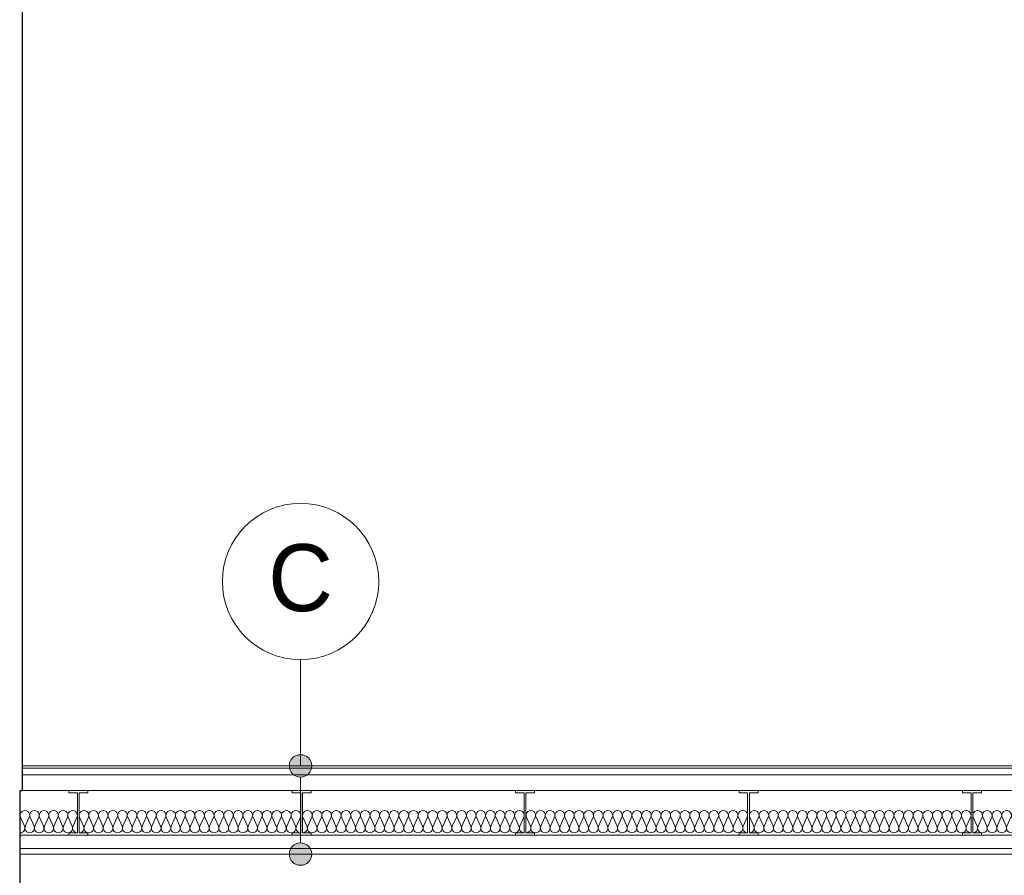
# Model space of a CAD drawing. Extents: x -394022 to -71759, y -12022 to 18278.
# Tile 49 of 91: x -182136 to -177729, y -147 to 3684. Entities that reach past the tile are written whole.
import ezdxf

# ---------------------------------------------------------------- set-up
doc = ezdxf.new("R2010")
doc.units = 0
doc.header["$MEASUREMENT"] = 0
doc.layers.add('Arch opisy', color=7, linetype='Continuous')
doc.layers.add('INWENT STROPY', color=7, linetype='Continuous')
for name, color, linetype, lineweight in [('Arch opisy_Nr_Pióra__21', 7, 'Continuous', 13), ('INWENT STROPY_Nr_Pióra__21', 7, 'Continuous', 13), ('INWENT.ŚCIANY_Nr_Pióra__1', 7, 'Continuous', 25)]:
    doc.layers.add(name, color=color, linetype=linetype, lineweight=lineweight)
for name, color, linetype, lineweight, true_color in [('INWENT STROPY_Nr_Pióra__2', 7, 'Continuous', 13, 0x7f7f7f), ('INWENT STROPY_Nr_Pióra__25', 7, 'Continuous', 15, 0x40a5ff), ('Inwentaryzacja Konst._Nr_Pióra__25', 7, 'Continuous', 15, 0x40a5ff)]:
    doc.layers.add(name, color=color, linetype=linetype, lineweight=lineweight, true_color=true_color)
doc.styles.add('GENERATED_STYLE_2', font='txt')

# ---------------------------------------------------------------- blocks, each defined once
blk = doc.blocks.new('Izolacja cieplna 14_26', base_point=(-178869.6, 43.2))
at = {"layer": 'INWENT STROPY_Nr_Pióra__2', "linetype": 'Continuous'}
for p, q in [((-178867.8, 113.4), (-178849.8, 73)), ((-178846.2, 73), (-178828.3, 113.4)), ((-178824.7, 113.4), (-178806.7, 73)), ((-178803.1, 73), (-178785.1, 113.4)), ((-178781.5, 113.4), (-178763.6, 73)), ((-178760, 73), (-178742, 113.4)), ((-178738.4, 113.4), (-178720.4, 73)), ((-178716.8, 73), (-178698.9, 113.4)), ((-178695.3, 113.4), (-178677.3, 73)), ((-178673.7, 73), (-178655.8, 113.4)), ((-178652.1, 113.4), (-178634.2, 73)), ((-178630.6, 73), (-178612.6, 113.4)), ((-178609, 113.4), (-178591.1, 73)), ((-178587.4, 73), (-178569.5, 113.4)), ((-178565.9, 113.4), (-178547.9, 73)), ((-178544.3, 73), (-178526.4, 113.4)), ((-178522.7, 113.4), (-178504.8, 73)), ((-178501.2, 73), (-178483.2, 113.4)), ((-178479.6, 113.4), (-178461.7, 73)), ((-178458, 73), (-178440.1, 113.4)), ((-178436.5, 113.4), (-178418.5, 73)), ((-178414.9, 73), (-178397, 113.4)), ((-178393.3, 113.4), (-178375.4, 73)), ((-178371.8, 73), (-178353.8, 113.4)), ((-178350.2, 113.4), (-178332.3, 73)), ((-178328.7, 73), (-178310.7, 113.4)), ((-178307.1, 113.4), (-178289.1, 73)), ((-178285.5, 73), (-178267.6, 113.4)), ((-178264, 113.4), (-178246, 73)), ((-178242.4, 73), (-178224.4, 113.4)), ((-178220.8, 113.4), (-178202.9, 73)), ((-178199.3, 73), (-178181.3, 113.4)), ((-178177.7, 113.4), (-178159.8, 73)), ((-178156.1, 73), (-178138.2, 113.4)), ((-178134.6, 113.4), (-178116.6, 73)), ((-178113, 73), (-178095.1, 113.4)), ((-178091.4, 113.4), (-178073.5, 73)), ((-178069.9, 73), (-178051.9, 113.4)), ((-178048.3, 113.4), (-178030.4, 73)), ((-178026.7, 73), (-178008.8, 113.4)), ((-178005.2, 113.4), (-177987.2, 73)), ((-177983.6, 73), (-177965.7, 113.4)), ((-177962, 113.4), (-177944.1, 73)), ((-177940.5, 73), (-177922.5, 113.4)), ((-177918.9, 113.4), (-177901, 73)), ((-177897.3, 73), (-177879.4, 113.4))]:
    blk.add_line(p, q, dxfattribs=at)
for centre, start_param, end_param in [((-178848, 121.9), 5.870392, 9.837571), ((-178804.9, 121.9), 5.870392, 9.837571), ((-178761.8, 121.9), 5.870392, 9.837571), ((-178718.6, 121.9), 5.870392, 9.837571), ((-178675.5, 121.9), 5.870392, 9.837571), ((-178632.4, 121.9), 5.870392, 9.837571), ((-178589.2, 121.9), 5.870392, 9.837571), ((-178546.1, 121.9), 5.870392, 9.837571), ((-178503, 121.9), 5.870392, 9.837571), ((-178459.9, 121.9), 5.870392, 9.837571), ((-178416.7, 121.9), 5.870392, 9.837571), ((-178373.6, 121.9), 5.870392, 9.837571), ((-178330.5, 121.9), 5.870392, 9.837571), ((-178287.3, 121.9), 5.870392, 9.837571), ((-178244.2, 121.9), 5.870392, 9.837571), ((-178201.1, 121.9), 5.870392, 9.837571), ((-178157.9, 121.9), 5.870392, 9.837571), ((-178114.8, 121.9), 5.870392, 9.837571), ((-178071.7, 121.9), 5.870392, 9.837571), ((-178028.6, 121.9), 5.870392, 9.837571), ((-177985.4, 121.9), 5.870392, 9.837571), ((-177942.3, 121.9), 5.870392, 9.837571), ((-177899.2, 121.9), 5.870392, 9.837571), ((-178869.6, 64.4), 4.712389, 6.695979), ((-178826.5, 64.4), 2.7288, 6.695979), ((-178783.3, 64.4), 2.7288, 6.695979), ((-178740.2, 64.4), 2.7288, 6.695979), ((-178697.1, 64.4), 2.7288, 6.695979), ((-178653.9, 64.4), 2.7288, 6.695979), ((-178610.8, 64.4), 2.7288, 6.695979), ((-178567.7, 64.4), 2.7288, 6.695979), ((-178524.6, 64.4), 2.7288, 6.695979), ((-178481.4, 64.4), 2.7288, 6.695979), ((-178438.3, 64.4), 2.7288, 6.695979), ((-178395.2, 64.4), 2.7288, 6.695979), ((-178352, 64.4), 2.7288, 6.695979), ((-178308.9, 64.4), 2.7288, 6.695979), ((-178265.8, 64.4), 2.7288, 6.695979), ((-178222.6, 64.4), 2.7288, 6.695979), ((-178179.5, 64.4), 2.7288, 6.695979), ((-178136.4, 64.4), 2.7288, 6.695979), ((-178093.2, 64.4), 2.7288, 6.695979), ((-178050.1, 64.4), 2.7288, 6.695979), ((-178007, 64.4), 2.7288, 6.695979), ((-177963.9, 64.4), 2.7288, 6.695979), ((-177920.7, 64.4), 2.7288, 6.695979), ((-177877.6, 64.4), 2.7288, 4.712389)]:
    blk.add_ellipse(centre, major_axis=(21.6, 0), ratio=0.986209, start_param=start_param, end_param=end_param, dxfattribs=at)
blk = doc.blocks.new('Izolacja cieplna 14_59', base_point=(-180869.6, 43.2))
at = {"layer": 'INWENT STROPY_Nr_Pióra__2', "linetype": 'Continuous'}
for p, q in [((-180867.8, 113.4), (-180849.8, 73)), ((-180846.2, 73), (-180828.3, 113.4)), ((-180824.7, 113.4), (-180806.7, 73)), ((-180803.1, 73), (-180785.1, 113.4)), ((-180781.5, 113.4), (-180763.6, 73)), ((-180760, 73), (-180742, 113.4)), ((-180738.4, 113.4), (-180720.4, 73)), ((-180716.8, 73), (-180698.9, 113.4)), ((-180695.3, 113.4), (-180677.3, 73)), ((-180673.7, 73), (-180655.8, 113.4)), ((-180652.1, 113.4), (-180634.2, 73)), ((-180630.6, 73), (-180612.6, 113.4)), ((-180609, 113.4), (-180591.1, 73)), ((-180587.4, 73), (-180569.5, 113.4)), ((-180565.9, 113.4), (-180547.9, 73)), ((-180544.3, 73), (-180526.4, 113.4)), ((-180522.7, 113.4), (-180504.8, 73)), ((-180501.2, 73), (-180483.2, 113.4)), ((-180479.6, 113.4), (-180461.7, 73)), ((-180458, 73), (-180440.1, 113.4)), ((-180436.5, 113.4), (-180418.5, 73)), ((-180414.9, 73), (-180397, 113.4)), ((-180393.3, 113.4), (-180375.4, 73)), ((-180371.8, 73), (-180353.8, 113.4)), ((-180350.2, 113.4), (-180332.3, 73)), ((-180328.7, 73), (-180310.7, 113.4)), ((-180307.1, 113.4), (-180289.1, 73)), ((-180285.5, 73), (-180267.6, 113.4)), ((-180264, 113.4), (-180246, 73)), ((-180242.4, 73), (-180224.4, 113.4)), ((-180220.8, 113.4), (-180202.9, 73)), ((-180199.3, 73), (-180181.3, 113.4)), ((-180177.7, 113.4), (-180159.8, 73)), ((-180156.1, 73), (-180138.2, 113.4)), ((-180134.6, 113.4), (-180116.6, 73)), ((-180113, 73), (-180095.1, 113.4)), ((-180091.4, 113.4), (-180073.5, 73)), ((-180069.9, 73), (-180051.9, 113.4)), ((-180048.3, 113.4), (-180030.4, 73)), ((-180026.7, 73), (-180008.8, 113.4)), ((-180005.2, 113.4), (-179987.2, 73)), ((-179983.6, 73), (-179965.7, 113.4)), ((-179962, 113.4), (-179944.1, 73)), ((-179940.5, 73), (-179922.5, 113.4)), ((-179918.9, 113.4), (-179901, 73)), ((-179897.3, 73), (-179879.4, 113.4))]:
    blk.add_line(p, q, dxfattribs=at)
for centre, start_param, end_param in [((-180848, 121.9), 5.870392, 9.837571), ((-180804.9, 121.9), 5.870392, 9.837571), ((-180761.8, 121.9), 5.870392, 9.837571), ((-180718.6, 121.9), 5.870392, 9.837571), ((-180675.5, 121.9), 5.870392, 9.837571), ((-180632.4, 121.9), 5.870392, 9.837571), ((-180589.2, 121.9), 5.870392, 9.837571), ((-180546.1, 121.9), 5.870392, 9.837571), ((-180503, 121.9), 5.870392, 9.837571), ((-180459.9, 121.9), 5.870392, 9.837571), ((-180416.7, 121.9), 5.870392, 9.837571), ((-180373.6, 121.9), 5.870392, 9.837571), ((-180330.5, 121.9), 5.870392, 9.837571), ((-180287.3, 121.9), 5.870392, 9.837571), ((-180244.2, 121.9), 5.870392, 9.837571), ((-180201.1, 121.9), 5.870392, 9.837571), ((-180157.9, 121.9), 5.870392, 9.837571), ((-180114.8, 121.9), 5.870392, 9.837571), ((-180071.7, 121.9), 5.870392, 9.837571), ((-180028.6, 121.9), 5.870392, 9.837571), ((-179985.4, 121.9), 5.870392, 9.837571), ((-179942.3, 121.9), 5.870392, 9.837571), ((-179899.2, 121.9), 5.870392, 9.837571), ((-180869.6, 64.4), 4.712389, 6.695979), ((-180826.5, 64.4), 2.7288, 6.695979), ((-180783.3, 64.4), 2.7288, 6.695979), ((-180740.2, 64.4), 2.7288, 6.695979), ((-180697.1, 64.4), 2.7288, 6.695979), ((-180653.9, 64.4), 2.7288, 6.695979), ((-180610.8, 64.4), 2.7288, 6.695979), ((-180567.7, 64.4), 2.7288, 6.695979), ((-180524.6, 64.4), 2.7288, 6.695979), ((-180481.4, 64.4), 2.7288, 6.695979), ((-180438.3, 64.4), 2.7288, 6.695979), ((-180395.2, 64.4), 2.7288, 6.695979), ((-180352, 64.4), 2.7288, 6.695979), ((-180308.9, 64.4), 2.7288, 6.695979), ((-180265.8, 64.4), 2.7288, 6.695979), ((-180222.6, 64.4), 2.7288, 6.695979), ((-180179.5, 64.4), 2.7288, 6.695979), ((-180136.4, 64.4), 2.7288, 6.695979), ((-180093.2, 64.4), 2.7288, 6.695979), ((-180050.1, 64.4), 2.7288, 6.695979), ((-180007, 64.4), 2.7288, 6.695979), ((-179963.9, 64.4), 2.7288, 6.695979), ((-179920.7, 64.4), 2.7288, 6.695979), ((-179877.6, 64.4), 2.7288, 4.712389)]:
    blk.add_ellipse(centre, major_axis=(21.6, 0), ratio=0.986209, start_param=start_param, end_param=end_param, dxfattribs=at)
blk = doc.blocks.new('Izolacja cieplna 14_65', base_point=(-181869.6, 43.2))
at = {"layer": 'INWENT STROPY_Nr_Pióra__2', "linetype": 'Continuous'}
for p, q in [((-181867.8, 113.4), (-181849.8, 73)), ((-181846.2, 73), (-181828.3, 113.4)), ((-181824.7, 113.4), (-181806.7, 73)), ((-181803.1, 73), (-181785.1, 113.4)), ((-181781.5, 113.4), (-181763.6, 73)), ((-181760, 73), (-181742, 113.4)), ((-181738.4, 113.4), (-181720.4, 73)), ((-181716.8, 73), (-181698.9, 113.4)), ((-181695.3, 113.4), (-181677.3, 73)), ((-181673.7, 73), (-181655.8, 113.4)), ((-181652.1, 113.4), (-181634.2, 73)), ((-181630.6, 73), (-181612.6, 113.4)), ((-181609, 113.4), (-181591.1, 73)), ((-181587.4, 73), (-181569.5, 113.4)), ((-181565.9, 113.4), (-181547.9, 73)), ((-181544.3, 73), (-181526.4, 113.4)), ((-181522.7, 113.4), (-181504.8, 73)), ((-181501.2, 73), (-181483.2, 113.4)), ((-181479.6, 113.4), (-181461.7, 73)), ((-181458, 73), (-181440.1, 113.4)), ((-181436.5, 113.4), (-181418.5, 73)), ((-181414.9, 73), (-181397, 113.4)), ((-181393.3, 113.4), (-181375.4, 73)), ((-181371.8, 73), (-181353.8, 113.4)), ((-181350.2, 113.4), (-181332.3, 73)), ((-181328.7, 73), (-181310.7, 113.4)), ((-181307.1, 113.4), (-181289.1, 73)), ((-181285.5, 73), (-181267.6, 113.4)), ((-181264, 113.4), (-181246, 73)), ((-181242.4, 73), (-181224.4, 113.4)), ((-181220.8, 113.4), (-181202.9, 73)), ((-181199.3, 73), (-181181.3, 113.4)), ((-181177.7, 113.4), (-181159.8, 73)), ((-181156.1, 73), (-181138.2, 113.4)), ((-181134.6, 113.4), (-181116.6, 73)), ((-181113, 73), (-181095.1, 113.4)), ((-181091.4, 113.4), (-181073.5, 73)), ((-181069.9, 73), (-181051.9, 113.4)), ((-181048.3, 113.4), (-181030.4, 73)), ((-181026.7, 73), (-181008.8, 113.4)), ((-181005.2, 113.4), (-180987.2, 73)), ((-180983.6, 73), (-180965.7, 113.4)), ((-180962, 113.4), (-180944.1, 73)), ((-180940.5, 73), (-180922.5, 113.4)), ((-180918.9, 113.4), (-180901, 73)), ((-180897.3, 73), (-180879.4, 113.4))]:
    blk.add_line(p, q, dxfattribs=at)
for centre, start_param, end_param in [((-181848, 121.9), 5.870392, 9.837571), ((-181804.9, 121.9), 5.870392, 9.837571), ((-181761.8, 121.9), 5.870392, 9.837571), ((-181718.6, 121.9), 5.870392, 9.837571), ((-181675.5, 121.9), 5.870392, 9.837571), ((-181632.4, 121.9), 5.870392, 9.837571), ((-181589.2, 121.9), 5.870392, 9.837571), ((-181546.1, 121.9), 5.870392, 9.837571), ((-181503, 121.9), 5.870392, 9.837571), ((-181459.9, 121.9), 5.870392, 9.837571), ((-181416.7, 121.9), 5.870392, 9.837571), ((-181373.6, 121.9), 5.870392, 9.837571), ((-181330.5, 121.9), 5.870392, 9.837571), ((-181287.3, 121.9), 5.870392, 9.837571), ((-181244.2, 121.9), 5.870392, 9.837571), ((-181201.1, 121.9), 5.870392, 9.837571), ((-181157.9, 121.9), 5.870392, 9.837571), ((-181114.8, 121.9), 5.870392, 9.837571), ((-181071.7, 121.9), 5.870392, 9.837571), ((-181028.6, 121.9), 5.870392, 9.837571), ((-180985.4, 121.9), 5.870392, 9.837571), ((-180942.3, 121.9), 5.870392, 9.837571), ((-180899.2, 121.9), 5.870392, 9.837571), ((-181869.6, 64.4), 4.712389, 6.695979), ((-181826.5, 64.4), 2.7288, 6.695979), ((-181783.3, 64.4), 2.7288, 6.695979), ((-181740.2, 64.4), 2.7288, 6.695979), ((-181697.1, 64.4), 2.7288, 6.695979), ((-181653.9, 64.4), 2.7288, 6.695979), ((-181610.8, 64.4), 2.7288, 6.695979), ((-181567.7, 64.4), 2.7288, 6.695979), ((-181524.6, 64.4), 2.7288, 6.695979), ((-181481.4, 64.4), 2.7288, 6.695979), ((-181438.3, 64.4), 2.7288, 6.695979), ((-181395.2, 64.4), 2.7288, 6.695979), ((-181352, 64.4), 2.7288, 6.695979), ((-181308.9, 64.4), 2.7288, 6.695979), ((-181265.8, 64.4), 2.7288, 6.695979), ((-181222.6, 64.4), 2.7288, 6.695979), ((-181179.5, 64.4), 2.7288, 6.695979), ((-181136.4, 64.4), 2.7288, 6.695979), ((-181093.2, 64.4), 2.7288, 6.695979), ((-181050.1, 64.4), 2.7288, 6.695979), ((-181007, 64.4), 2.7288, 6.695979), ((-180963.9, 64.4), 2.7288, 6.695979), ((-180920.7, 64.4), 2.7288, 6.695979), ((-180877.6, 64.4), 2.7288, 4.712389)]:
    blk.add_ellipse(centre, major_axis=(21.6, 0), ratio=0.986209, start_param=start_param, end_param=end_param, dxfattribs=at)
blk = doc.blocks.new('Izolacja cieplna 14_66', base_point=(-177869.6, 43.2))
at = {"layer": 'INWENT STROPY_Nr_Pióra__2', "linetype": 'Continuous'}
for p, q in [((-177867.8, 113.4), (-177849.8, 73)), ((-177846.2, 73), (-177828.3, 113.4)), ((-177824.7, 113.4), (-177806.7, 73)), ((-177803.1, 73), (-177785.1, 113.4)), ((-177781.5, 113.4), (-177763.6, 73)), ((-177760, 73), (-177742, 113.4)), ((-177738.4, 113.4), (-177720.4, 73)), ((-177716.8, 73), (-177698.9, 113.4)), ((-177695.3, 113.4), (-177677.3, 73)), ((-177673.7, 73), (-177655.8, 113.4)), ((-177652.1, 113.4), (-177634.2, 73)), ((-177630.6, 73), (-177612.6, 113.4)), ((-177609, 113.4), (-177591.1, 73)), ((-177587.4, 73), (-177569.5, 113.4)), ((-177565.9, 113.4), (-177547.9, 73)), ((-177544.3, 73), (-177526.4, 113.4)), ((-177522.7, 113.4), (-177504.8, 73)), ((-177501.2, 73), (-177483.2, 113.4)), ((-177479.6, 113.4), (-177461.7, 73)), ((-177458, 73), (-177440.1, 113.4)), ((-177436.5, 113.4), (-177418.5, 73)), ((-177414.9, 73), (-177397, 113.4)), ((-177393.3, 113.4), (-177375.4, 73)), ((-177371.8, 73), (-177353.8, 113.4)), ((-177350.2, 113.4), (-177332.3, 73)), ((-177328.7, 73), (-177310.7, 113.4)), ((-177307.1, 113.4), (-177289.1, 73)), ((-177285.5, 73), (-177267.6, 113.4)), ((-177264, 113.4), (-177246, 73)), ((-177242.4, 73), (-177224.4, 113.4)), ((-177220.8, 113.4), (-177202.9, 73)), ((-177199.3, 73), (-177181.3, 113.4)), ((-177177.7, 113.4), (-177159.8, 73)), ((-177156.1, 73), (-177138.2, 113.4)), ((-177134.6, 113.4), (-177116.6, 73)), ((-177113, 73), (-177095.1, 113.4)), ((-177091.4, 113.4), (-177073.5, 73)), ((-177069.9, 73), (-177051.9, 113.4)), ((-177048.3, 113.4), (-177030.4, 73)), ((-177026.7, 73), (-177008.8, 113.4)), ((-177005.2, 113.4), (-176987.2, 73)), ((-176983.6, 73), (-176965.7, 113.4)), ((-176962, 113.4), (-176944.1, 73)), ((-176940.5, 73), (-176922.5, 113.4)), ((-176918.9, 113.4), (-176901, 73)), ((-176897.3, 73), (-176879.4, 113.4))]:
    blk.add_line(p, q, dxfattribs=at)
for centre, start_param, end_param in [((-177848, 121.9), 5.870392, 9.837571), ((-177804.9, 121.9), 5.870392, 9.837571), ((-177761.8, 121.9), 5.870392, 9.837571), ((-177718.6, 121.9), 5.870392, 9.837571), ((-177675.5, 121.9), 5.870392, 9.837571), ((-177632.4, 121.9), 5.870392, 9.837571), ((-177589.2, 121.9), 5.870392, 9.837571), ((-177546.1, 121.9), 5.870392, 9.837571), ((-177503, 121.9), 5.870392, 9.837571), ((-177459.9, 121.9), 5.870392, 9.837571), ((-177416.7, 121.9), 5.870392, 9.837571), ((-177373.6, 121.9), 5.870392, 9.837571), ((-177330.5, 121.9), 5.870392, 9.837571), ((-177287.3, 121.9), 5.870392, 9.837571), ((-177244.2, 121.9), 5.870392, 9.837571), ((-177201.1, 121.9), 5.870392, 9.837571), ((-177157.9, 121.9), 5.870392, 9.837571), ((-177114.8, 121.9), 5.870392, 9.837571), ((-177071.7, 121.9), 5.870392, 9.837571), ((-177028.6, 121.9), 5.870392, 9.837571), ((-176985.4, 121.9), 5.870392, 9.837571), ((-176942.3, 121.9), 5.870392, 9.837571), ((-176899.2, 121.9), 5.870392, 9.837571), ((-177869.6, 64.4), 4.712389, 6.695979), ((-177826.5, 64.4), 2.7288, 6.695979), ((-177783.3, 64.4), 2.7288, 6.695979), ((-177740.2, 64.4), 2.7288, 6.695979), ((-177697.1, 64.4), 2.7288, 6.695979), ((-177653.9, 64.4), 2.7288, 6.695979), ((-177610.8, 64.4), 2.7288, 6.695979), ((-177567.7, 64.4), 2.7288, 6.695979), ((-177524.6, 64.4), 2.7288, 6.695979), ((-177481.4, 64.4), 2.7288, 6.695979), ((-177438.3, 64.4), 2.7288, 6.695979), ((-177395.2, 64.4), 2.7288, 6.695979), ((-177352, 64.4), 2.7288, 6.695979), ((-177308.9, 64.4), 2.7288, 6.695979), ((-177265.8, 64.4), 2.7288, 6.695979), ((-177222.6, 64.4), 2.7288, 6.695979), ((-177179.5, 64.4), 2.7288, 6.695979), ((-177136.4, 64.4), 2.7288, 6.695979), ((-177093.2, 64.4), 2.7288, 6.695979), ((-177050.1, 64.4), 2.7288, 6.695979), ((-177007, 64.4), 2.7288, 6.695979), ((-176963.9, 64.4), 2.7288, 6.695979), ((-176920.7, 64.4), 2.7288, 6.695979), ((-176877.6, 64.4), 2.7288, 4.712389)]:
    blk.add_ellipse(centre, major_axis=(21.6, 0), ratio=0.986209, start_param=start_param, end_param=end_param, dxfattribs=at)
blk = doc.blocks.new('Izolacja cieplna 14_67', base_point=(-179869.6, 43.2))
at = {"layer": 'INWENT STROPY_Nr_Pióra__2', "linetype": 'Continuous'}
for p, q in [((-179867.8, 113.4), (-179849.8, 73)), ((-179846.2, 73), (-179828.3, 113.4)), ((-179824.7, 113.4), (-179806.7, 73)), ((-179803.1, 73), (-179785.1, 113.4)), ((-179781.5, 113.4), (-179763.6, 73)), ((-179760, 73), (-179742, 113.4)), ((-179738.4, 113.4), (-179720.4, 73)), ((-179716.8, 73), (-179698.9, 113.4)), ((-179695.3, 113.4), (-179677.3, 73)), ((-179673.7, 73), (-179655.8, 113.4)), ((-179652.1, 113.4), (-179634.2, 73)), ((-179630.6, 73), (-179612.6, 113.4)), ((-179609, 113.4), (-179591.1, 73)), ((-179587.4, 73), (-179569.5, 113.4)), ((-179565.9, 113.4), (-179547.9, 73)), ((-179544.3, 73), (-179526.4, 113.4)), ((-179522.7, 113.4), (-179504.8, 73)), ((-179501.2, 73), (-179483.2, 113.4)), ((-179479.6, 113.4), (-179461.7, 73)), ((-179458, 73), (-179440.1, 113.4)), ((-179436.5, 113.4), (-179418.5, 73)), ((-179414.9, 73), (-179397, 113.4)), ((-179393.3, 113.4), (-179375.4, 73)), ((-179371.8, 73), (-179353.8, 113.4)), ((-179350.2, 113.4), (-179332.3, 73)), ((-179328.7, 73), (-179310.7, 113.4)), ((-179307.1, 113.4), (-179289.1, 73)), ((-179285.5, 73), (-179267.6, 113.4)), ((-179264, 113.4), (-179246, 73)), ((-179242.4, 73), (-179224.4, 113.4)), ((-179220.8, 113.4), (-179202.9, 73)), ((-179199.3, 73), (-179181.3, 113.4)), ((-179177.7, 113.4), (-179159.8, 73)), ((-179156.1, 73), (-179138.2, 113.4)), ((-179134.6, 113.4), (-179116.6, 73)), ((-179113, 73), (-179095.1, 113.4)), ((-179091.4, 113.4), (-179073.5, 73)), ((-179069.9, 73), (-179051.9, 113.4)), ((-179048.3, 113.4), (-179030.4, 73)), ((-179026.7, 73), (-179008.8, 113.4)), ((-179005.2, 113.4), (-178987.2, 73)), ((-178983.6, 73), (-178965.7, 113.4)), ((-178962, 113.4), (-178944.1, 73)), ((-178940.5, 73), (-178922.5, 113.4)), ((-178918.9, 113.4), (-178901, 73)), ((-178897.3, 73), (-178879.4, 113.4))]:
    blk.add_line(p, q, dxfattribs=at)
for centre, start_param, end_param in [((-179848, 121.9), 5.870392, 9.837571), ((-179804.9, 121.9), 5.870392, 9.837571), ((-179761.8, 121.9), 5.870392, 9.837571), ((-179718.6, 121.9), 5.870392, 9.837571), ((-179675.5, 121.9), 5.870392, 9.837571), ((-179632.4, 121.9), 5.870392, 9.837571), ((-179589.2, 121.9), 5.870392, 9.837571), ((-179546.1, 121.9), 5.870392, 9.837571), ((-179503, 121.9), 5.870392, 9.837571), ((-179459.9, 121.9), 5.870392, 9.837571), ((-179416.7, 121.9), 5.870392, 9.837571), ((-179373.6, 121.9), 5.870392, 9.837571), ((-179330.5, 121.9), 5.870392, 9.837571), ((-179287.3, 121.9), 5.870392, 9.837571), ((-179244.2, 121.9), 5.870392, 9.837571), ((-179201.1, 121.9), 5.870392, 9.837571), ((-179157.9, 121.9), 5.870392, 9.837571), ((-179114.8, 121.9), 5.870392, 9.837571), ((-179071.7, 121.9), 5.870392, 9.837571), ((-179028.6, 121.9), 5.870392, 9.837571), ((-178985.4, 121.9), 5.870392, 9.837571), ((-178942.3, 121.9), 5.870392, 9.837571), ((-178899.2, 121.9), 5.870392, 9.837571), ((-179869.6, 64.4), 4.712389, 6.695979), ((-179826.5, 64.4), 2.7288, 6.695979), ((-179783.3, 64.4), 2.7288, 6.695979), ((-179740.2, 64.4), 2.7288, 6.695979), ((-179697.1, 64.4), 2.7288, 6.695979), ((-179653.9, 64.4), 2.7288, 6.695979), ((-179610.8, 64.4), 2.7288, 6.695979), ((-179567.7, 64.4), 2.7288, 6.695979), ((-179524.6, 64.4), 2.7288, 6.695979), ((-179481.4, 64.4), 2.7288, 6.695979), ((-179438.3, 64.4), 2.7288, 6.695979), ((-179395.2, 64.4), 2.7288, 6.695979), ((-179352, 64.4), 2.7288, 6.695979), ((-179308.9, 64.4), 2.7288, 6.695979), ((-179265.8, 64.4), 2.7288, 6.695979), ((-179222.6, 64.4), 2.7288, 6.695979), ((-179179.5, 64.4), 2.7288, 6.695979), ((-179136.4, 64.4), 2.7288, 6.695979), ((-179093.2, 64.4), 2.7288, 6.695979), ((-179050.1, 64.4), 2.7288, 6.695979), ((-179007, 64.4), 2.7288, 6.695979), ((-178963.9, 64.4), 2.7288, 6.695979), ((-178920.7, 64.4), 2.7288, 6.695979), ((-178877.6, 64.4), 2.7288, 4.712389)]:
    blk.add_ellipse(centre, major_axis=(21.6, 0), ratio=0.986209, start_param=start_param, end_param=end_param, dxfattribs=at)
blk = doc.blocks.new('Izolacja cieplna 14_86', base_point=(-182133.6, 43.2))
at = {"layer": 'INWENT STROPY_Nr_Pióra__2', "linetype": 'Continuous'}
for p, q in [((-182131.8, 113.4), (-182114.1, 73)), ((-182110.5, 73), (-182092.7, 113.4)), ((-182089.1, 113.4), (-182071.4, 73)), ((-182067.8, 73), (-182050.1, 113.4)), ((-182046.5, 113.4), (-182028.7, 73)), ((-182025.1, 73), (-182007.4, 113.4)), ((-182003.8, 113.4), (-181986.1, 73)), ((-181982.5, 73), (-181964.7, 113.4)), ((-181961.1, 113.4), (-181943.4, 73)), ((-181939.8, 73), (-181922.1, 113.4)), ((-181918.5, 113.4), (-181900.7, 73)), ((-181897.1, 73), (-181879.4, 113.4))]:
    blk.add_line(p, q, dxfattribs=at)
for centre, start_param, end_param in [((-182112.3, 121.9), 5.870392, 9.837571), ((-182069.6, 121.9), 5.870392, 9.837571), ((-182026.9, 121.9), 5.870392, 9.837571), ((-181984.3, 121.9), 5.870392, 9.837571), ((-181941.6, 121.9), 5.870392, 9.837571), ((-181898.9, 121.9), 5.870392, 9.837571), ((-182133.6, 64.4), 4.712389, 6.695979), ((-182090.9, 64.4), 2.7288, 6.695979), ((-182048.3, 64.4), 2.7288, 6.695979), ((-182005.6, 64.4), 2.7288, 6.695979), ((-181962.9, 64.4), 2.7288, 6.695979), ((-181920.3, 64.4), 2.7288, 6.695979), ((-181877.6, 64.4), 2.7288, 4.712389)]:
    blk.add_ellipse(centre, major_axis=(21.3, 0), ratio=0.996929, start_param=start_param, end_param=end_param, dxfattribs=at)
blk = doc.blocks.new('Linia_29', base_point=(-180878.6, -51.8))
at = {"layer": 'Arch opisy_Nr_Pióra__21', "linetype": 'Continuous'}
for points in [[(-180828.6, 343.2), (-180832.4, 362.3), (-180843.2, 378.5), (-180859.5, 389.4), (-180878.6, 393.2), (-180897.7, 389.4), (-180913.9, 378.5), (-180924.8, 362.3), (-180928.6, 343.2), (-180924.8, 324), (-180913.9, 307.8), (-180897.7, 297), (-180878.6, 293.2), (-180859.5, 297), (-180843.2, 307.8), (-180832.4, 324)], [(-180828.6, -51.8), (-180832.4, -32.7), (-180843.2, -16.5), (-180859.5, -5.6), (-180878.6, -1.8), (-180897.7, -5.6), (-180913.9, -16.5), (-180924.8, -32.7), (-180928.6, -51.8), (-180924.8, -71), (-180913.9, -87.2), (-180897.7, -98), (-180878.6, -101.8), (-180859.5, -98), (-180843.2, -87.2), (-180832.4, -71)]]:
    blk.add_hatch(color=256, dxfattribs=at).paths.add_polyline_path(points, flags=0)
blk.add_line((-180878.6, -1.8), (-180878.6, 293.2), dxfattribs=at)
for centre in [(-180878.6, 343.2), (-180878.6, -51.8)]:
    blk.add_circle(centre, 50, dxfattribs=at)
blk = doc.blocks.new('Linia_30', base_point=(-180878.6, 343.2))
at = {"layer": 'Arch opisy_Nr_Pióra__21', "linetype": 'Continuous'}
blk.add_line((-180878.6, 343.2), (-180878.6, 818.8), dxfattribs=at)
blk.add_circle((-180878.6, 1168.8), 350, dxfattribs=at)

msp = doc.modelspace()

# ---------------------------------------------------------------- linework, layer by layer
at = {"layer": 'INWENT STROPY_Nr_Pióra__21', "linetype": 'Continuous'}
for p, q in [((-174623.6, 343.2), (-182123.6, 343.2)), ((-174623.6, 333.2), (-182123.6, 333.2)), ((-174623.6, 303.2), (-182123.6, 303.2)), ((-174623.6, -26.8), (-182133.6, -26.8)), ((-174623.6, -51.8), (-182133.6, -51.8))]:
    msp.add_line(p, q, dxfattribs=at)
at = {"layer": 'INWENT STROPY_Nr_Pióra__25', "linetype": 'Continuous'}
for p, q in [((-181916.1, 223.2), (-181916.1, 233.2)), ((-181831.1, 233.2), (-181916.1, 233.2)), ((-181877.6, 223.2), (-181916.1, 223.2)), ((-181877.6, 43.2), (-181877.6, 223.2)), ((-181831.1, 223.2), (-181869.6, 223.2)), ((-181869.6, 43.2), (-181869.6, 223.2)), ((-181831.1, 223.2), (-181831.1, 233.2)), ((-180831.1, 233.2), (-180916.1, 233.2)), ((-180916.1, 223.2), (-180916.1, 233.2)), ((-180877.6, 223.2), (-180916.1, 223.2)), ((-180877.6, 43.2), (-180877.6, 223.2)), ((-180869.6, 43.2), (-180869.6, 223.2)), ((-180831.1, 223.2), (-180869.6, 223.2)), ((-180831.1, 223.2), (-180831.1, 233.2)), ((-179831.1, 233.2), (-179916.1, 233.2)), ((-179916.1, 223.2), (-179916.1, 233.2)), ((-179877.6, 223.2), (-179916.1, 223.2)), ((-179877.6, 43.2), (-179877.6, 223.2)), ((-179831.1, 223.2), (-179869.6, 223.2)), ((-179869.6, 43.2), (-179869.6, 223.2)), ((-179831.1, 223.2), (-179831.1, 233.2)), ((-178831.1, 233.2), (-178916.1, 233.2)), ((-178916.1, 223.2), (-178916.1, 233.2)), ((-178877.6, 223.2), (-178916.1, 223.2)), ((-178877.6, 43.2), (-178877.6, 223.2)), ((-178869.6, 43.2), (-178869.6, 223.2)), ((-178831.1, 223.2), (-178869.6, 223.2)), ((-178831.1, 223.2), (-178831.1, 233.2)), ((-177831.1, 233.2), (-177916.1, 233.2)), ((-177916.1, 223.2), (-177916.1, 233.2)), ((-177877.6, 223.2), (-177916.1, 223.2)), ((-177877.6, 43.2), (-177877.6, 223.2)), ((-177831.1, 223.2), (-177869.6, 223.2)), ((-177869.6, 43.2), (-177869.6, 223.2)), ((-177831.1, 223.2), (-177831.1, 233.2)), ((-181877.6, 43.2), (-181916.1, 43.2)), ((-181916.1, 33.2), (-181916.1, 43.2)), ((-181831.1, 33.2), (-181916.1, 33.2)), ((-181831.1, 43.2), (-181869.6, 43.2)), ((-181831.1, 43.2), (-181831.1, 33.2)), ((-180916.1, 33.2), (-180916.1, 43.2)), ((-180877.6, 43.2), (-180916.1, 43.2)), ((-180831.1, 33.2), (-180916.1, 33.2)), ((-180831.1, 43.2), (-180869.6, 43.2)), ((-180831.1, 43.2), (-180831.1, 33.2)), ((-179916.1, 33.2), (-179916.1, 43.2)), ((-179877.6, 43.2), (-179916.1, 43.2)), ((-179831.1, 33.2), (-179916.1, 33.2)), ((-179831.1, 43.2), (-179869.6, 43.2)), ((-179831.1, 43.2), (-179831.1, 33.2)), ((-178916.1, 33.2), (-178916.1, 43.2)), ((-178877.6, 43.2), (-178916.1, 43.2)), ((-178831.1, 33.2), (-178916.1, 33.2)), ((-178831.1, 43.2), (-178869.6, 43.2)), ((-178831.1, 43.2), (-178831.1, 33.2)), ((-177916.1, 33.2), (-177916.1, 43.2)), ((-177877.6, 43.2), (-177916.1, 43.2)), ((-177831.1, 33.2), (-177916.1, 33.2)), ((-177831.1, 43.2), (-177869.6, 43.2)), ((-177831.1, 43.2), (-177831.1, 33.2))]:
    msp.add_line(p, q, dxfattribs=at)
at = {"layer": 'INWENT.ŚCIANY_Nr_Pióra__1', "linetype": 'Continuous'}
for p, q in [((-182123.6, 233.2), (-182123.6, 4248.2)), ((-182133.6, 233.2), (-182123.6, 233.2)), ((-182133.6, -3701.8), (-182133.6, 233.2))]:
    msp.add_line(p, q, dxfattribs=at)
at = {"layer": 'Inwentaryzacja Konst._Nr_Pióra__25', "linetype": 'Continuous'}
for p, q in [((-174623.6, 233.2), (-182123.6, 233.2)), ((-174623.6, 33.2), (-182133.6, 33.2))]:
    msp.add_line(p, q, dxfattribs=at)

# ---------------------------------------------------------------- block references
at = {"layer": 'Arch opisy', "linetype": 'Continuous'}
for name, p in [('Linia_30', (-180878.6, 343.2)), ('Linia_29', (-180878.6, -51.8))]:
    msp.add_blockref(name, p, dxfattribs=at)
at = {"layer": 'INWENT STROPY', "color": 104, "linetype": 'Continuous', "lineweight": 20, "true_color": 0x029e21}
for name, p in [('Izolacja cieplna 14_86', (-182133.6, 43.2)), ('Izolacja cieplna 14_65', (-181869.6, 43.2)), ('Izolacja cieplna 14_59', (-180869.6, 43.2)), ('Izolacja cieplna 14_67', (-179869.6, 43.2)), ('Izolacja cieplna 14_26', (-178869.6, 43.2)), ('Izolacja cieplna 14_66', (-177869.6, 43.2))]:
    msp.add_blockref(name, p, dxfattribs=at)

# ---------------------------------------------------------------- texts
at = {"layer": 'Arch opisy_Nr_Pióra__21', "linetype": 'Continuous', "insert": (-180878.6, 1336), "char_height": 300, "attachment_point": 2, "style": 'GENERATED_STYLE_2'}
msp.add_mtext('{C}', dxfattribs=at)

doc.saveas('drawing.dxf')
